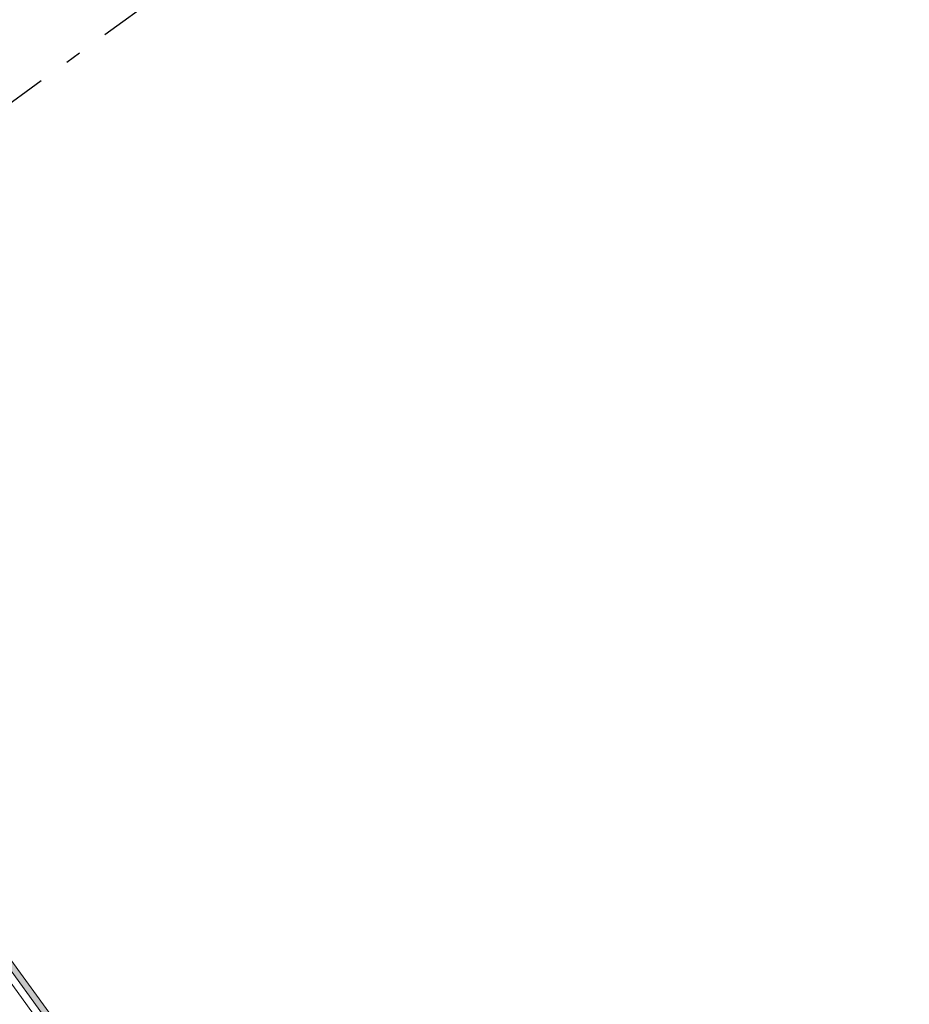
# Model space of a CAD drawing. Header units: millimetres. Extents: x -150 to 340869, y -1115 to 365939.
# Tile 174 of 193: x 326586 to 329411, y 352490 to 355616. Entities that reach past the tile are written whole.
import ezdxf

# ---------------------------------------------------------------- set-up
doc = ezdxf.new("R2010")
doc.units = ezdxf.units.MM
doc.header["$LTSCALE"] = 0.5
doc.header["$MEASUREMENT"] = 0
doc.linetypes.add('Akselinje', pattern=[1500, 1000, -200, 100, -200])
doc.linetypes.add('PLINE', pattern=[0])
doc.layers.add('232- Ikke-bærende yttervegger (Skravur)(Nye konstruksjoner)', color=7, linetype='Continuous')
doc.layers.add('82-- Modullinjer(Nye konstruksjoner)', color=7, linetype='Continuous')
doc.layers.add('235- Utvendig kledning og overflate(Nye konstruksjoner)', color=7, linetype='Continuous', lineweight=0)

# ---------------------------------------------------------------- blocks, each defined once
blk = doc.blocks.new('Standard grid marker[33]', base_point=(331063.9, 358624.7))
at = {"layer": '82-- Modullinjer(Nye konstruksjoner)', "linetype": 'Akselinje'}
blk.add_line((330902.1, 358507.2), (325352.8, 354475.4), dxfattribs=at)

msp = doc.modelspace()

# ---------------------------------------------------------------- hatches: boundary and pattern name
at = {"layer": '232- Ikke-bærende yttervegger (Skravur)(Nye konstruksjoner)', "linetype": 'Continuous'}
h = msp.add_hatch(dxfattribs=at)
h.set_pattern_fill('Skrålinjer_2', color=256, style=0, pattern_type=2)
h.set_pattern_definition([(171, (0, 0), (12.514757, 79.015067), [80, 0])])
h.paths.add_polyline_path([(325227.2, 354428.8), (335129.7, 340799.2), (335145.1, 340810.4), (325250.7, 354428.8)])

# ---------------------------------------------------------------- linework, layer by layer
at = {"layer": '235- Utvendig kledning og overflate(Nye konstruksjoner)', "linetype": 'PLINE'}
for p, q in [((335116.2, 340817.8), (325243.9, 354405.8)), ((335076.4, 340833.4), (325241.6, 354369.8))]:
    msp.add_line(p, q, dxfattribs=at)
at = {"layer": '235- Utvendig kledning og overflate(Nye konstruksjoner)', "linetype": 'PLINE', "flags": 128}
msp.add_lwpolyline([(335145.1, 340810.4), (325250.7, 354428.8)], dxfattribs=at)

# ---------------------------------------------------------------- block references
at = {"layer": '82-- Modullinjer(Nye konstruksjoner)', "linetype": 'PLINE'}
msp.add_blockref('Standard grid marker[33]', (331063.9, 358624.7), dxfattribs=at)

doc.saveas('drawing.dxf')
